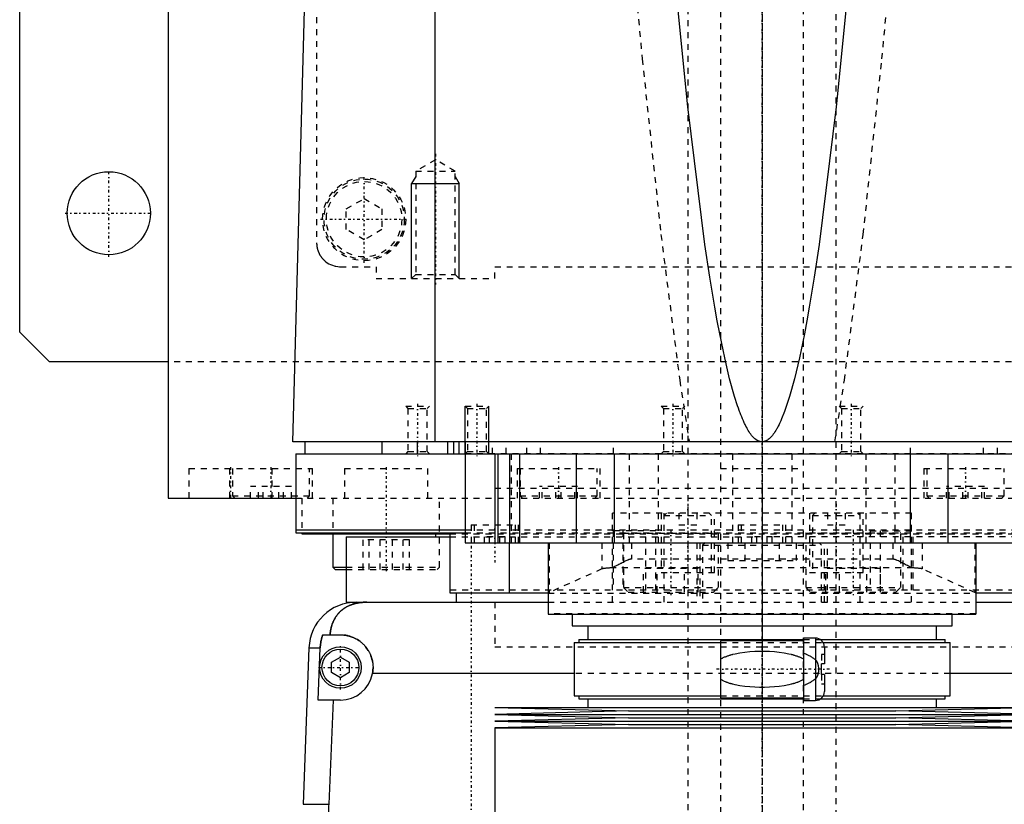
# Model space of a CAD drawing. Extents: x -125 to 125, y -123 to 447.
# Tile 2 of 9: x -125 to 41, y -27 to 106. Entities that reach past the tile are written whole.
import ezdxf

# ---------------------------------------------------------------- set-up
doc = ezdxf.new("R2010")
doc.units = 0
doc.linetypes.add('CENTER', pattern=[1.5, 0.45, -0.5, 0.05, -0.5])
doc.linetypes.add('DASHED', pattern=[2, 1, -1])
for name, color, linetype in [('AM_0', 7, 'CONTINUOUS'), ('AM_10', 7, 'CONTINUOUS'), ('AM_3', 7, 'DASHED'), ('AM_7', 7, 'CENTER')]:
    doc.layers.add(name, color=color, linetype=linetype)

msp = doc.modelspace()

# ---------------------------------------------------------------- linework, layer by layer
at = {"layer": 'AM_0', "color": 7, "linetype": 'CONTINUOUS'}
for p, q in [((-125, 53), (-125, 383)), ((-100, 363), (-100, 25)), ((-55.06, 34.5), (-55.06, 116.6)), ((-79, 34.5), (-76.83, 115.63)), ((-120, 48), (-125, 53)), ((-100, 48), (-120, 48)), ((79, 34.5), (-79, 34.5)), ((-77, 34.5), (-77, 32.5)), ((-64, 34.5), (-64, 32.5)), ((-58, 32.5), (-58, 34.5)), ((-52.9, 32.5), (-52.9, 34.5)), ((-51.9, 32.5), (-51.9, 34.5)), ((-51, 32.5), (-51, 34.5)), ((-50, 34.5), (-50, 17.5)), ((-78.5, 32.5), (78.5, 32.5)), ((-78.5, 32.5), (-78.5, 19.2)), ((-45, 32.5), (-45, 17.5)), ((-44.5, 32.5), (-44.5, 17.5)), ((-42.5, 32.5), (-42.5, 17.5)), ((-40.83, 32.5), (-40.83, 17.5)), ((-31.31, 32.5), (-31.31, 17.5)), ((-24.92, 32.5), (-24.92, 17.5)), ((24.92, 32.5), (24.92, 17.5)), ((31.31, 32.5), (31.31, 17.5)), ((-100, 25), (-78.56, 25)), ((-88.79, 25.01), (-88.79, 25)), ((-78.5, 19.7), (-50.02, 19.7)), ((-78.5, 19.2), (-50.02, 19.2)), ((-77.5, 19.2), (-77.5, 19)), ((-77.5, 19), (-52.56, 19)), ((-72.29, 19), (-72.29, 13.4)), ((-70, 18.5), (-70, 7.5)), ((-70, 18.5), (-52.56, 18.5)), ((-55, 19), (-55, 18.5)), ((-52.5, 9), (-52.5, 19.2)), ((-50, 17.5), (50, 17.5)), ((-42.5, 9), (-42.5, 17.5)), ((-36, 17.5), (-36, 5.5)), ((36, 17.5), (36, 5.5)), ((-72.29, 13.4), (-71.89, 13)), ((-72.29, 13.4), (-70.01, 13.4)), ((-71.89, 13), (-70, 13)), ((-36, 9), (-52.5, 9)), ((-51.5, 9), (-51.5, 7.5)), ((52.5, 9), (36, 9)), ((-70, 7.5), (-66.56, 7.5)), ((-68.3, 7.5), (-36, 7.5)), ((36, 7.5), (68.3, 7.5)), ((-36, 5.5), (36, 5.5)), ((-32, 5.5), (-32, 3.5)), ((32, 3.5), (32, 5.5)), ((-32, 3.5), (32, 3.5)), ((-29.35, 3.5), (-29.35, 1.2)), ((29.35, 1.2), (29.35, 3.5)), ((-73.97, 2), (-71, 2)), ((-31.65, 0.7), (-31.65, -8.3)), ((-31.65, 0.7), (-7, 0.7)), ((-30.85, 1.2), (-30.85, 0.7)), ((-30.85, 1.2), (7, 1.2)), ((7, 1), (-7, 1)), ((-7, 1), (-7, -8.6)), ((9, 1.45), (7, 1.45)), ((7, 1.45), (7, -9.05)), ((9, 1.45), (9, -9.05)), ((9.83, 1.2), (30.85, 1.2)), ((10.3, 0.7), (31.65, 0.7)), ((30.85, 0.7), (30.85, 1.2)), ((31.65, -8.3), (31.65, 0.7)), ((-76.29, -0.2), (-77.28, -26.54)), ((-76.29, -0.2), (-74.4, -0.2)), ((-74.75, -9), (-74.4, -0.2)), ((10.5, -0.05), (10.5, -2.9)), ((-72.5, -2.63), (-71, -1.77)), ((-72.5, -4.37), (-72.5, -2.63)), ((-71, -1.77), (-69.5, -2.63)), ((-69.5, -2.63), (-69.5, -4.37)), ((10, -4.7), (10, -2.9)), ((10.5, -2.9), (10, -2.9)), ((-71, -5.23), (-72.5, -4.37)), ((-69.5, -4.37), (-71, -5.23)), ((-31.65, -4.5), (-65.59, -4.5)), ((10.5, -4.7), (10, -4.7)), ((10.5, -4.7), (10.5, -7.55)), ((65.59, -4.5), (31.65, -4.5)), ((-71, -9), (-74.75, -9)), ((-72.2, -9), (-72.97, -26.54)), ((-31.65, -8.3), (-7, -8.3)), ((-30.85, -8.3), (-30.85, -8.8)), ((-30.85, -8.8), (7, -8.8)), ((-29.35, -8.8), (-29.35, -10.25)), ((-7, -8.6), (7, -8.6)), ((7, -9.05), (9, -9.05)), ((9.83, -8.8), (30.85, -8.8)), ((10.3, -8.3), (31.65, -8.3)), ((29.35, -10.25), (29.35, -8.8)), ((30.85, -8.8), (30.85, -8.3)), ((-45, -10.25), (-22.5, -10.82)), ((-45, -10.25), (45, -10.25)), ((-22.5, -10.82), (-45, -11.39)), ((-45, -11.39), (-22.5, -11.96)), ((-45, -11.39), (45, -11.39)), ((-22.5, -10.82), (22.5, -10.82)), ((22.5, -10.82), (45, -10.25)), ((45, -11.39), (22.5, -10.82)), ((22.5, -11.96), (45, -11.39)), ((-22.5, -11.96), (-45, -12.53)), ((-45, -12.53), (-22.5, -13.1)), ((-45, -12.53), (45, -12.53)), ((-22.5, -13.1), (-45, -13.67)), ((-22.5, -11.96), (22.5, -11.96)), ((-22.5, -13.1), (22.5, -13.1)), ((45, -12.53), (22.5, -11.96)), ((22.5, -13.1), (45, -12.53)), ((45, -13.67), (22.5, -13.1)), ((-45, -13.67), (-45, -30.25)), ((-45, -13.67), (45, -13.67)), ((-77.28, -26.54), (-72.97, -26.54))]:
    msp.add_line(p, q, dxfattribs=at)
for points in [[(0, 34.5, 0), (-0.01, 34.5, 0), (-0.04, 34.5, 0), (-0.06, 34.5, 0), (-0.07, 34.5, 0), (-0.08, 34.5, 0), (-0.11, 34.5, 0), (-0.13, 34.51, 0), (-0.15, 34.51, 0), (-0.18, 34.51, 0), (-0.2, 34.51, 0), (-0.21, 34.52, 0), (-0.22, 34.52, 0), (-0.25, 34.52, 0), (-0.27, 34.53, 0), (-0.29, 34.53, 0), (-0.32, 34.54, 0), (-0.34, 34.54, 0), (-0.35, 34.54, 0), (-0.36, 34.55, 0), (-0.39, 34.55, 0), (-0.41, 34.56, 0), (-0.42, 34.56, 0), (-0.43, 34.57, 0), (-0.46, 34.57, 0), (-0.48, 34.58, 0), (-0.49, 34.59, 0), (-0.5, 34.59, 0), (-0.53, 34.6, 0), (-0.55, 34.61, 0), (-0.57, 34.62, 0), (-0.6, 34.63, 0), (-0.62, 34.64, 0), (-0.63, 34.64, 0), (-0.64, 34.65, 0), (-0.67, 34.66, 0), (-0.69, 34.67, 0), (-0.71, 34.68, 0), (-0.74, 34.69, 0), (-0.76, 34.71, 0), (-0.77, 34.71, 0), (-0.78, 34.72, 0), (-0.81, 34.73, 0), (-0.83, 34.74, 0), (-0.85, 34.76, 0), (-0.88, 34.77, 0), (-0.9, 34.79, 0), (-0.91, 34.8, 0), (-0.92, 34.8, 0), (-0.95, 34.82, 0), (-0.97, 34.83, 0), (-1.05, 34.89, 0), (-1.19, 35.01, 0), (-1.26, 35.07, 0), (-1.33, 35.13, 0), (-1.47, 35.27, 0), (-1.61, 35.43, 0), (-1.75, 35.59, 0), (-1.89, 35.78, 0), (-2.03, 35.97, 0), (-2.1, 36.07, 0), (-2.17, 36.18, 0), (-2.31, 36.41, 0), (-2.45, 36.64, 0), (-2.52, 36.77, 0), (-2.59, 36.89, 0), (-2.73, 37.16, 0), (-2.87, 37.44, 0), (-2.94, 37.59, 0), (-3.01, 37.73, 0), (-3.15, 38.04, 0), (-3.29, 38.36, 0), (-3.43, 38.7, 0), (-3.57, 39.05, 0), (-3.71, 39.41, 0), (-3.78, 39.6, 0), (-3.85, 39.79, 0), (-3.99, 40.18, 0), (-4.13, 40.59, 0), (-4.62, 42.12, 0), (-5.46, 45.14, 0), (-6.29, 48.66, 0), (-7.13, 52.68, 0), (-7.54, 54.88, 0), (-7.96, 57.2, 0), (-8.79, 62.22, 0), (-9.62, 67.74, 0), (-12.5, 90.94, 0), (-14.95, 115.63, 0)], [(14.95, 115.63, 0), (12.5, 90.94, 0), (9.62, 67.74, 0), (8.79, 62.22, 0), (7.96, 57.2, 0), (7.54, 54.88, 0), (7.13, 52.68, 0), (6.29, 48.66, 0), (5.46, 45.14, 0), (4.62, 42.12, 0), (3.78, 39.6, 0), (3.29, 38.36, 0), (3.15, 38.04, 0), (3.01, 37.73, 0), (2.94, 37.59, 0), (2.87, 37.44, 0), (2.73, 37.16, 0), (2.59, 36.89, 0), (2.52, 36.77, 0), (2.45, 36.64, 0), (2.31, 36.41, 0), (2.17, 36.18, 0), (2.1, 36.07, 0), (2.03, 35.97, 0), (1.89, 35.78, 0), (1.75, 35.59, 0), (1.61, 35.43, 0), (1.47, 35.27, 0), (1.33, 35.13, 0), (1.26, 35.07, 0), (1.19, 35.01, 0), (1.05, 34.89, 0), (0.91, 34.8, 0), (0.83, 34.74, 0), (0.81, 34.73, 0), (0.78, 34.72, 0), (0.77, 34.71, 0), (0.76, 34.71, 0), (0.74, 34.69, 0), (0.71, 34.68, 0), (0.69, 34.67, 0), (0.67, 34.66, 0), (0.64, 34.65, 0), (0.63, 34.64, 0), (0.62, 34.64, 0), (0.6, 34.63, 0), (0.57, 34.62, 0), (0.55, 34.61, 0), (0.53, 34.6, 0), (0.5, 34.59, 0), (0.49, 34.59, 0), (0.48, 34.58, 0), (0.46, 34.57, 0), (0.43, 34.57, 0), (0.42, 34.56, 0), (0.41, 34.56, 0), (0.39, 34.55, 0), (0.36, 34.55, 0), (0.35, 34.54, 0), (0.34, 34.54, 0), (0.32, 34.54, 0), (0.29, 34.53, 0), (0.27, 34.53, 0), (0.25, 34.52, 0), (0.22, 34.52, 0), (0.21, 34.52, 0), (0.2, 34.51, 0), (0.18, 34.51, 0), (0.15, 34.51, 0), (0.13, 34.51, 0), (0.11, 34.5, 0), (0.08, 34.5, 0), (0.07, 34.5, 0), (0.06, 34.5, 0), (0.04, 34.5, 0), (0.01, 34.5, 0), (0, 34.5, 0)], [(-66.56, 7.5, 0), (-66.61, 7.5, 0), (-66.7, 7.5, 0), (-66.8, 7.5, 0), (-66.84, 7.5, 0), (-66.89, 7.49, 0), (-66.98, 7.49, 0), (-67.08, 7.49, 0), (-67.17, 7.48, 0), (-67.26, 7.47, 0), (-67.35, 7.47, 0), (-67.4, 7.46, 0), (-67.45, 7.46, 0), (-67.54, 7.45, 0), (-67.63, 7.44, 0), (-67.72, 7.42, 0), (-67.82, 7.41, 0), (-67.91, 7.4, 0), (-67.95, 7.39, 0), (-68, 7.38, 0), (-68.09, 7.37, 0), (-68.18, 7.35, 0), (-68.23, 7.34, 0), (-68.27, 7.33, 0), (-68.36, 7.31, 0), (-68.45, 7.29, 0), (-68.49, 7.28, 0), (-68.53, 7.27, 0), (-68.62, 7.24, 0), (-68.71, 7.22, 0), (-68.79, 7.2, 0), (-68.88, 7.17, 0), (-68.96, 7.14, 0), (-69, 7.13, 0), (-69.04, 7.11, 0), (-69.13, 7.08, 0), (-69.21, 7.05, 0), (-69.29, 7.02, 0), (-69.37, 6.99, 0), (-69.45, 6.96, 0), (-69.49, 6.94, 0), (-69.53, 6.92, 0), (-69.6, 6.89, 0), (-69.68, 6.85, 0), (-69.76, 6.81, 0), (-69.83, 6.77, 0), (-69.91, 6.74, 0), (-69.94, 6.72, 0), (-69.98, 6.69, 0), (-70.05, 6.65, 0), (-70.12, 6.61, 0), (-70.19, 6.57, 0), (-70.26, 6.52, 0), (-70.33, 6.48, 0), (-70.37, 6.46, 0), (-70.4, 6.43, 0), (-70.47, 6.39, 0), (-70.53, 6.34, 0), (-70.6, 6.29, 0), (-70.66, 6.24, 0), (-70.72, 6.19, 0), (-70.75, 6.17, 0), (-70.78, 6.14, 0), (-70.84, 6.09, 0), (-70.9, 6.04, 0), (-70.93, 6.01, 0), (-70.96, 5.98, 0), (-71.02, 5.93, 0), (-71.08, 5.87, 0), (-71.1, 5.85, 0), (-71.13, 5.82, 0), (-71.19, 5.76, 0), (-71.24, 5.71, 0), (-71.29, 5.65, 0), (-71.34, 5.59, 0), (-71.4, 5.53, 0), (-71.42, 5.5, 0), (-71.45, 5.47, 0), (-71.5, 5.41, 0), (-71.54, 5.35, 0), (-71.59, 5.28, 0), (-71.64, 5.22, 0), (-71.68, 5.16, 0), (-71.71, 5.12, 0), (-71.73, 5.09, 0), (-71.77, 5.02, 0), (-71.82, 4.96, 0), (-71.86, 4.89, 0), (-71.9, 4.82, 0), (-71.94, 4.75, 0), (-71.96, 4.72, 0), (-71.98, 4.68, 0), (-72.02, 4.61, 0), (-72.06, 4.54, 0), (-72.1, 4.46, 0), (-72.13, 4.39, 0), (-72.17, 4.32, 0), (-72.18, 4.28, 0), (-72.2, 4.24, 0), (-72.24, 4.16, 0), (-72.27, 4.09, 0), (-72.3, 4.01, 0), (-72.33, 3.93, 0), (-72.36, 3.85, 0), (-72.37, 3.81, 0), (-72.39, 3.77, 0), (-72.42, 3.69, 0), (-72.44, 3.61, 0), (-72.46, 3.57, 0), (-72.47, 3.52, 0), (-72.49, 3.44, 0), (-72.52, 3.36, 0), (-72.53, 3.32, 0), (-72.54, 3.27, 0), (-72.56, 3.19, 0), (-72.58, 3.1, 0), (-72.6, 3.02, 0), (-72.62, 2.93, 0), (-72.63, 2.84, 0), (-72.64, 2.8, 0), (-72.65, 2.76, 0), (-72.66, 2.67, 0), (-72.68, 2.58, 0), (-72.72, 2.27, 0), (-72.74, 2, 0)], [(-74.4, -0.2, 0), (-74.39, -0.14, 0), (-74.39, -0.02, 0), (-74.38, 0.1, 0), (-74.37, 0.16, 0), (-74.37, 0.23, 0), (-74.35, 0.35, 0), (-74.34, 0.47, 0), (-74.32, 0.6, 0), (-74.3, 0.72, 0), (-74.28, 0.85, 0), (-74.27, 0.91, 0), (-74.26, 0.97, 0), (-74.23, 1.1, 0), (-74.2, 1.22, 0), (-74.17, 1.34, 0), (-74.14, 1.47, 0), (-74.1, 1.59, 0), (-74.09, 1.65, 0), (-74.07, 1.71, 0), (-74.03, 1.83, 0), (-73.99, 1.94, 0), (-73.97, 2, 0)], [(-71, 2, 0), (-70.96, 2, 0), (-70.87, 2, 0), (-70.78, 2, 0), (-70.73, 1.99, 0), (-70.69, 1.99, 0), (-70.6, 1.99, 0), (-70.51, 1.98, 0), (-70.42, 1.97, 0), (-70.33, 1.96, 0), (-70.24, 1.95, 0), (-70.19, 1.94, 0), (-70.15, 1.93, 0), (-70.06, 1.92, 0), (-69.97, 1.9, 0), (-69.88, 1.88, 0), (-69.79, 1.86, 0), (-69.7, 1.84, 0), (-69.65, 1.83, 0), (-69.61, 1.82, 0), (-69.52, 1.8, 0), (-69.43, 1.77, 0), (-69.38, 1.76, 0), (-69.34, 1.74, 0), (-69.25, 1.72, 0), (-69.17, 1.69, 0), (-69.12, 1.67, 0), (-69.08, 1.65, 0), (-68.99, 1.62, 0), (-68.91, 1.59, 0), (-68.82, 1.55, 0), (-68.74, 1.51, 0), (-68.66, 1.48, 0), (-68.61, 1.46, 0), (-68.57, 1.44, 0), (-68.49, 1.39, 0), (-68.41, 1.35, 0), (-68.33, 1.31, 0), (-68.25, 1.26, 0), (-68.17, 1.22, 0), (-68.14, 1.2, 0), (-68.1, 1.17, 0), (-68.02, 1.12, 0), (-67.95, 1.07, 0), (-67.87, 1.02, 0), (-67.8, 0.97, 0), (-67.73, 0.92, 0), (-67.69, 0.89, 0), (-67.66, 0.87, 0), (-67.59, 0.81, 0), (-67.52, 0.76, 0), (-67.45, 0.7, 0), (-67.39, 0.65, 0), (-67.32, 0.59, 0), (-67.29, 0.56, 0), (-67.26, 0.53, 0), (-67.2, 0.47, 0), (-67.14, 0.41, 0), (-67.08, 0.35, 0), (-67.02, 0.29, 0), (-66.96, 0.23, 0), (-66.93, 0.2, 0), (-66.9, 0.17, 0), (-66.84, 0.1, 0), (-66.79, 0.04, 0), (-66.76, 0, 0), (-66.73, -0.03, 0), (-66.68, -0.1, 0), (-66.62, -0.17, 0), (-66.6, -0.2, 0), (-66.57, -0.24, 0), (-66.52, -0.31, 0), (-66.47, -0.38, 0), (-66.42, -0.45, 0), (-66.37, -0.53, 0), (-66.32, -0.6, 0), (-66.3, -0.64, 0), (-66.28, -0.68, 0), (-66.23, -0.76, 0), (-66.19, -0.83, 0), (-66.15, -0.91, 0), (-66.11, -0.99, 0), (-66.06, -1.07, 0), (-66.05, -1.11, 0), (-66.03, -1.15, 0), (-65.99, -1.23, 0), (-65.95, -1.32, 0), (-65.92, -1.4, 0), (-65.88, -1.48, 0), (-65.85, -1.57, 0), (-65.84, -1.61, 0), (-65.82, -1.65, 0), (-65.79, -1.74, 0), (-65.76, -1.82, 0), (-65.74, -1.91, 0), (-65.71, -1.99, 0), (-65.69, -2.08, 0), (-65.68, -2.12, 0), (-65.66, -2.17, 0), (-65.64, -2.25, 0), (-65.62, -2.34, 0), (-65.61, -2.43, 0), (-65.59, -2.52, 0), (-65.57, -2.6, 0), (-65.57, -2.65, 0), (-65.56, -2.69, 0), (-65.55, -2.78, 0), (-65.54, -2.87, 0), (-65.53, -2.91, 0), (-65.53, -2.96, 0), (-65.52, -3.04, 0), (-65.51, -3.13, 0), (-65.51, -3.18, 0), (-65.51, -3.22, 0), (-65.5, -3.31, 0), (-65.5, -3.39, 0), (-65.5, -3.48, 0), (-65.5, -3.57, 0), (-65.5, -3.65, 0), (-65.5, -3.7, 0), (-65.51, -3.74, 0), (-65.51, -3.83, 0), (-65.52, -3.92, 0), (-65.52, -4.01, 0), (-65.53, -4.1, 0), (-65.54, -4.19, 0), (-65.55, -4.23, 0), (-65.55, -4.28, 0), (-65.57, -4.37, 0), (-65.58, -4.46, 0), (-65.59, -4.5, 0)], [(-72.97, -26.54, 0), (-72.99, -26.87, 0), (-73.01, -27.51, 0), (-73.02, -28.16, 0), (-73.02, -28.47, 0), (-73.02, -28.79, 0), (-73.02, -29.43, 0), (-73, -30.07, 0), (-72.98, -30.72, 0), (-72.96, -31.37, 0), (-72.92, -32.03, 0), (-72.9, -32.36, 0), (-72.87, -32.69, 0), (-72.82, -33.35, 0), (-72.75, -34.02, 0), (-72.68, -34.69, 0), (-72.59, -35.36, 0), (-72.5, -36.04, 0), (-72.45, -36.38, 0), (-72.4, -36.71, 0), (-72.29, -37.39, 0), (-72.17, -38.06, 0), (-72.1, -38.4, 0)]]:
    msp.add_polyline3d(points, dxfattribs=at)
for centre, radius in [((-110, 73), 7), ((-71, -3.5), 3.5), ((-71, -3.5), 3.1)]:
    msp.add_circle(centre, radius, dxfattribs=at)
for centre, radius, start, end in [((-68.3, -0.5), 8, 90, 177.861), ((9, -0.05), 1.5, 0, 90), ((-71, -3.5), 5.5, 270, 349.5243), ((9, -7.55), 1.5, 270, 0)]:
    msp.add_arc(centre, radius, start, end, dxfattribs=at)
at = {"layer": 'AM_10', "color": 7, "linetype": 'CONTINUOUS'}
for p, q in [((-58.32, 79.17), (-59, 78)), ((-59, 62), (-59, 78)), ((-59, 78), (-51, 78)), ((-51.68, 79.17), (-51, 78)), ((-51, 62), (-51, 78)), ((-50, 32.5), (-50, 40.5)), ((-46, 32.5), (-46, 40.5))]:
    msp.add_line(p, q, dxfattribs=at)
at = {"layer": 'AM_3', "color": 6, "linetype": 'DASHED'}
for p, q in [((-7, 421), (-7, -97.5)), ((7, -97.5), (7, 421)), ((-12.5, 405.5), (-12.5, -56.5)), ((12.5, -56.5), (12.5, 405.5)), ((-75, 380), (-75, 68)), ((-55, 82), (-58.32, 80.08)), ((-51.68, 80.08), (-55, 82)), ((-58.32, 80.08), (-58.32, 62.68)), ((-58.32, 80.08), (-51.68, 80.08)), ((-51.68, 62.68), (-51.68, 80.08)), ((-70, 73.73), (-67, 75.46)), ((-67, 75.46), (-64, 73.73)), ((-70, 70.27), (-70, 73.73)), ((-64, 73.73), (-64, 70.27)), ((-67, 68.54), (-70, 70.27)), ((-64, 70.27), (-67, 68.54)), ((-71, 64), (-65, 64)), ((-65, 64), (-65, 62)), ((-45, 62), (-45, 64)), ((-45, 64), (45, 64)), ((-65, 62), (-45, 62)), ((-58.32, 62.68), (-59, 62)), ((-58.32, 62.68), (-51.68, 62.68)), ((-51, 62), (-51.68, 62.68)), ((100, 48), (-100, 48)), ((-60, 40.5), (-59.62, 40.12)), ((-60, 40.5), (-56, 40.5)), ((-59.62, 40.12), (-59.62, 32.88)), ((-59.62, 40.12), (-56.38, 40.12)), ((-56.38, 40.12), (-56, 40.5)), ((-56.38, 32.88), (-56.38, 40.12)), ((-50, 40.5), (-49.62, 40.12)), ((-50, 40.5), (-46, 40.5)), ((-49.62, 40.12), (-49.62, 32.88)), ((-49.62, 40.12), (-46.38, 40.12)), ((-46.38, 40.12), (-46, 40.5)), ((-46.38, 32.88), (-46.38, 40.12)), ((-17, 40.5), (-16.62, 40.12)), ((-17, 40.5), (-13, 40.5)), ((-16.62, 40.12), (-16.62, 32.88)), ((-16.62, 40.12), (-13.38, 40.12)), ((-13.38, 40.12), (-13, 40.5)), ((-13.38, 32.88), (-13.38, 40.12)), ((13, 40.5), (13.38, 40.12)), ((13, 40.5), (17, 40.5)), ((13.38, 40.12), (13.38, 32.88)), ((13.38, 40.12), (16.62, 40.12)), ((16.62, 40.12), (17, 40.5)), ((16.62, 32.88), (16.62, 40.12)), ((-45.38, 32.5), (-45.38, 34.5)), ((-43.08, 32.5), (-43.08, 34.5)), ((-39.62, 32.5), (-39.62, 34.5)), ((-37.31, 32.5), (-37.31, 34.5)), ((-25, 32.5), (-25, 34.5)), ((25, 32.5), (25, 34.5)), ((37.31, 32.5), (37.31, 34.5)), ((39.62, 32.5), (39.62, 34.5)), ((-59.62, 32.88), (-60, 32.5)), ((-59.62, 32.88), (-56.38, 32.88)), ((-56, 32.5), (-56.38, 32.88)), ((-49.62, 32.88), (-50, 32.5)), ((77, 32.5), (-50, 32.5)), ((-49.62, 32.88), (-46.38, 32.88)), ((-46, 32.5), (-46.38, 32.88)), ((-42.23, 32.5), (-42.23, 17.5)), ((-22.36, 32.5), (-22.36, 17.5)), ((-17.5, 32.5), (-17.5, 17.5)), ((-16.62, 32.88), (-17, 32.5)), ((-16.62, 32.88), (-13.38, 32.88)), ((-13, 32.5), (-13.38, 32.88)), ((-5, 32.5), (-5, 17.5)), ((5, 32.5), (5, 17.5)), ((13.38, 32.88), (13, 32.5)), ((13.38, 32.88), (16.62, 32.88)), ((17, 32.5), (16.62, 32.88)), ((17.5, 32.5), (17.5, 17.5)), ((22.36, 32.5), (22.36, 17.5)), ((-96.5, 30), (-96.5, 25)), ((-96.5, 30), (-75.69, 30)), ((-89.69, 30), (-89.69, 25)), ((-89.19, 30), (-89.19, 25.4)), ((-82.5, 25), (-82.5, 30)), ((-76.19, 25.4), (-76.19, 30)), ((-75.69, 25), (-75.69, 30)), ((-70.29, 30), (-70.29, 25)), ((-70.29, 30), (-56.29, 30)), ((-56.29, 25), (-56.29, 30)), ((-41.25, 30), (-41.25, 25)), ((-41.25, 30), (-27.25, 30)), ((-40.75, 30), (-40.75, 25.4)), ((-27.75, 25.4), (-27.75, 30)), ((-27.25, 25), (-27.25, 30)), ((-7, 30), (7, 30)), ((27.25, 30), (27.25, 25)), ((27.25, 30), (41.25, 30)), ((27.75, 30), (27.75, 25.4)), ((40.75, 25.4), (40.75, 30)), ((-86.12, 25), (-86.12, 27)), ((-79.25, 27), (-86.12, 27)), ((-84.8, 25), (-84.8, 27)), ((-84.01, 25), (-84.01, 27)), ((-81.36, 25), (-81.36, 27)), ((-80.58, 25), (-80.58, 27)), ((-79.25, 25), (-79.25, 27)), ((-45, 26.7), (45, 26.7)), ((-45, 26.7), (0, 26.7)), ((-37.45, 25), (-37.45, 27)), ((-31.05, 27), (-37.45, 27)), ((-37, 25), (-37, 27)), ((-34.7, 25), (-34.7, 27)), ((-33.8, 25), (-33.8, 27)), ((-31.5, 25), (-31.5, 27)), ((-31.05, 25), (-31.05, 27)), ((31.05, 25), (31.05, 27)), ((37.45, 27), (31.05, 27)), ((31.5, 25), (31.5, 27)), ((33.8, 25), (33.8, 27)), ((34.7, 25), (34.7, 27)), ((37, 25), (37, 27)), ((37.45, 25), (37.45, 27)), ((-89.19, 25.4), (-88.79, 25.01)), ((-89.19, 25.4), (-76.19, 25.4)), ((-78.56, 25), (78.56, 25)), ((-77.5, 25), (-77.5, 19.2)), ((-76.59, 25), (-76.19, 25.4)), ((-72.29, 25), (-72.29, 19)), ((-54.29, 13.4), (-54.29, 25)), ((-40.75, 25.4), (-40.35, 25)), ((-40.75, 25.4), (-27.75, 25.4)), ((-28.15, 25), (-27.75, 25.4)), ((27.75, 25.4), (28.15, 25)), ((27.75, 25.4), (40.75, 25.4)), ((40.35, 25), (40.75, 25.4)), ((-25.16, 7.5), (-25.16, 22.5)), ((25.16, 22.5), (-25.16, 22.5)), ((-17, 22.5), (-17, 12.5)), ((-16.1, 22.5), (-16.5, 22.1)), ((-16.5, 7.5), (-16.5, 22.5)), ((-16.5, 22.1), (-8.5, 22.1)), ((-14, 22.5), (-14, 20.5)), ((-11, 22.5), (-11, 20.5)), ((-8.5, 22.1), (-8.9, 22.5)), ((-8.5, 12.5), (-8.5, 22.1)), ((-8, 12.5), (-8, 22.5)), ((8, 22.5), (8, 12.5)), ((8.9, 22.5), (8.5, 22.1)), ((8.5, 22.1), (8.5, 12.5)), ((8.5, 22.1), (16.5, 22.1)), ((11, 22.5), (11, 20.5)), ((14, 22.5), (14, 20.5)), ((16.5, 22.1), (16.1, 22.5)), ((16.5, 7.5), (16.5, 22.5)), ((17, 12.5), (17, 22.5)), ((25.16, 7.5), (25.16, 22.5)), ((-49, 20.5), (-49, 17.5)), ((-49, 20.5), (-41, 20.5)), ((-48.5, 20.5), (-48.5, 17.5)), ((-41.5, 17.5), (-41.5, 20.5)), ((-41, 17.5), (-41, 20.5)), ((-14, 20.5), (-11, 20.5)), ((-4, 20.5), (-4, 17.5)), ((-4, 20.5), (4, 20.5)), ((-3.5, 20.5), (-3.5, 17.5)), ((3.5, 17.5), (3.5, 20.5)), ((4, 17.5), (4, 20.5)), ((11, 20.5), (14, 20.5)), ((-52.56, 19), (52.56, 19)), ((-52.56, 18.5), (-0.87, 18.5)), ((-50.02, 19.7), (50.02, 19.7)), ((-50.02, 19.2), (50.02, 19.2)), ((-43.27, 18.5), (-46.73, 18.5)), ((-46.73, 17.5), (-46.73, 18.5)), ((-45.87, 17.5), (-45.87, 18.5)), ((-44.13, 17.5), (-44.13, 18.5)), ((-43.27, 17.5), (-43.27, 18.5)), ((-25.09, 19.5), (-25.09, 9.5)), ((-17.89, 19.5), (-25.09, 19.5)), ((-23.43, 19.5), (-23.43, 9.5)), ((-23.25, 19.2), (-23.35, 19.1)), ((-23.35, 19.1), (-23.35, 10)), ((-23.35, 19.1), (-7.35, 19.1)), ((-19.55, 9.5), (-19.55, 19.5)), ((-17.89, 9.5), (-17.89, 19.5)), ((-7.35, 19.1), (-7.45, 19.2)), ((-7.35, 10), (-7.35, 19.1)), ((1.73, 18.5), (-1.73, 18.5)), ((-1.73, 17.5), (-1.73, 18.5)), ((-0.87, 17.5), (-0.87, 18.5)), ((0.87, 17.5), (0.87, 18.5)), ((55, 18.5), (0.87, 18.5)), ((1.73, 17.5), (1.73, 18.5)), ((7.45, 19.2), (7.35, 19.1)), ((7.35, 19.1), (7.35, 10)), ((7.35, 19.1), (23.35, 19.1)), ((18.23, 19.5), (18.23, 9.5)), ((18.23, 19.5), (25.44, 19.5)), ((19.89, 19.5), (19.89, 9.5)), ((23.35, 19.1), (23.25, 19.2)), ((23.35, 10), (23.35, 19.1)), ((23.77, 9.5), (23.77, 19.5)), ((25.44, 9.5), (25.44, 19.5)), ((-67.19, 13), (-67.19, 18)), ((-59.38, 18), (-67.19, 18)), ((-66.14, 13), (-66.14, 18)), ((-64.33, 13), (-64.33, 18)), ((-62.24, 13), (-62.24, 18)), ((-60.43, 13), (-60.43, 18)), ((-59.38, 13), (-59.38, 18)), ((-35.82, 17.5), (-35.82, 9.14)), ((-26.96, 17.5), (-26.96, 13.1)), ((-22, 17.5), (-22, 14.74)), ((-11, 17.5), (-11, 7.5)), ((-10.5, 17.5), (-10.5, 7.5)), ((-9.6, 17.5), (-10, 17.1)), ((-10, 17.1), (-10, 7.5)), ((-10, 17.1), (10, 17.1)), ((-5.77, 17.5), (-5.77, 14.5)), ((-2.89, 17.5), (-2.89, 14.5)), ((2.89, 17.5), (2.89, 14.5)), ((5.77, 17.5), (5.77, 14.5)), ((10, 17.1), (9.6, 17.5)), ((10, 7.5), (10, 17.1)), ((10.5, 7.5), (10.5, 17.5)), ((11, 7.5), (11, 17.5)), ((22, 17.5), (22, 14.74)), ((26.96, 17.5), (26.96, 13.1)), ((35.82, 17.5), (35.82, 9.14)), ((-70.01, 13.4), (-54.29, 13.4)), ((-54.69, 13), (-54.29, 13.4)), ((25.41, 13.27), (-25.41, 13.27)), ((22, 14.74), (-22, 14.74)), ((-5.77, 14.5), (5.77, 14.5)), ((-70, 13), (-54.69, 13)), ((-26.96, 13.1), (-35.82, 9.14)), ((-19.97, 9.2), (-19.97, 13.2)), ((-10.73, 13.2), (-19.97, 13.2)), ((-17.66, 9.2), (-17.66, 13.2)), ((-17, 12.5), (-8, 12.5)), ((-13.04, 9.2), (-13.04, 13.2)), ((-10.73, 9.2), (-10.73, 13.2)), ((8, 12.5), (17, 12.5)), ((10.73, 9.2), (10.73, 13.2)), ((19.97, 13.2), (10.73, 13.2)), ((13.04, 9.2), (13.04, 13.2)), ((17.66, 9.2), (17.66, 13.2)), ((19.97, 9.2), (19.97, 13.2)), ((35.82, 9.14), (26.96, 13.1)), ((-23.35, 10), (-22.55, 9.2)), ((-23.35, 10), (-7.35, 10)), ((-8.15, 9.2), (-7.35, 10)), ((7.35, 10), (8.15, 9.2)), ((7.35, 10), (23.35, 10)), ((22.55, 9.2), (23.35, 10)), ((52.5, 9.5), (-52.5, 9.5)), ((-36, 9), (36, 9)), ((-22.55, 9.2), (-8.15, 9.2)), ((8.15, 9.2), (22.55, 9.2)), ((-45, 7.5), (-45, 0)), ((-45, 7.5), (-45, 0)), ((-36, 7.5), (36, 7.5)), ((36, 5.52), (-36, 5.52)), ((-45, 0), (0, 0)), ((-7, 0.7), (10.3, 0.7)), ((0, 0), (45, 0)), ((7, 1.2), (9.83, 1.2)), ((10, -1.3), (10, -2.9)), ((10.5, -1.3), (10, -1.3)), ((31.65, -4.5), (-31.65, -4.5)), ((10, -4.7), (10, -6.3)), ((10.5, -6.3), (10, -6.3)), ((-7, -8.3), (10.3, -8.3)), ((7, -8.8), (9.83, -8.8))]:
    msp.add_line(p, q, dxfattribs=at)
for points in [[(-21.74, 115.63, 0), (-20.18, 98.98, 0), (-17.03, 69.41, 0), (-13.86, 44.87, 0), (-12.26, 34.5, 0)], [(12.26, 34.5, 0), (13.86, 44.87, 0), (17.03, 69.41, 0), (20.18, 98.98, 0), (21.74, 115.63, 0)], [(-75, 68, 0), (-75, 67.97, 0), (-75, 67.9, 0), (-75, 67.83, 0), (-74.99, 67.79, 0), (-74.99, 67.76, 0), (-74.99, 67.69, 0), (-74.98, 67.62, 0), (-74.97, 67.55, 0), (-74.97, 67.48, 0), (-74.96, 67.41, 0), (-74.95, 67.38, 0), (-74.95, 67.34, 0), (-74.93, 67.27, 0), (-74.92, 67.21, 0), (-74.91, 67.14, 0), (-74.89, 67.07, 0), (-74.87, 67, 0), (-74.87, 66.97, 0), (-74.86, 66.94, 0), (-74.84, 66.87, 0), (-74.82, 66.81, 0), (-74.81, 66.77, 0), (-74.8, 66.74, 0), (-74.77, 66.68, 0), (-74.75, 66.61, 0), (-74.74, 66.58, 0), (-74.73, 66.55, 0), (-74.7, 66.49, 0), (-74.68, 66.43, 0), (-74.65, 66.37, 0), (-74.62, 66.31, 0), (-74.59, 66.25, 0), (-74.58, 66.22, 0), (-74.57, 66.19, 0), (-74.54, 66.13, 0), (-74.51, 66.07, 0), (-74.47, 66.02, 0), (-74.44, 65.96, 0), (-74.41, 65.91, 0), (-74.39, 65.88, 0), (-74.38, 65.86, 0), (-74.34, 65.8, 0), (-74.31, 65.75, 0), (-74.27, 65.7, 0), (-74.24, 65.65, 0), (-74.2, 65.6, 0), (-74.19, 65.58, 0), (-74.17, 65.56, 0), (-74.13, 65.51, 0), (-74.1, 65.47, 0), (-74.06, 65.42, 0), (-74.02, 65.38, 0), (-73.99, 65.34, 0), (-73.97, 65.32, 0), (-73.95, 65.3, 0), (-73.91, 65.25, 0), (-73.87, 65.21, 0), (-73.83, 65.17, 0), (-73.79, 65.14, 0), (-73.75, 65.1, 0), (-73.73, 65.08, 0), (-73.71, 65.06, 0), (-73.67, 65.02, 0), (-73.63, 64.99, 0), (-73.61, 64.97, 0), (-73.48, 64.86, 0), (-73.21, 64.67, 0), (-72.94, 64.5, 0), (-72.65, 64.36, 0), (-72.35, 64.24, 0), (-72.05, 64.14, 0), (-71.9, 64.1, 0), (-71.75, 64.07, 0), (-71.45, 64.02, 0), (-71.15, 64, 0), (-71, 64, 0)], [(-25.41, 13.27, 0), (-25.48, 13.27, 0), (-25.61, 13.26, 0), (-25.74, 13.25, 0), (-25.81, 13.25, 0), (-25.87, 13.25, 0), (-25.99, 13.24, 0), (-26.1, 13.23, 0), (-26.2, 13.22, 0), (-26.3, 13.21, 0), (-26.4, 13.2, 0), (-26.44, 13.19, 0), (-26.49, 13.19, 0), (-26.57, 13.18, 0), (-26.64, 13.17, 0), (-26.71, 13.16, 0), (-26.77, 13.15, 0), (-26.82, 13.14, 0), (-26.85, 13.13, 0), (-26.87, 13.12, 0), (-26.91, 13.11, 0), (-26.94, 13.1, 0), (-26.96, 13.1, 0)], [(-22, 14.74, 0), (-22.02, 14.74, 0), (-22.06, 14.73, 0), (-22.1, 14.73, 0), (-22.12, 14.73, 0), (-22.14, 14.73, 0), (-22.18, 14.72, 0), (-22.21, 14.72, 0), (-22.25, 14.71, 0), (-22.29, 14.7, 0), (-22.32, 14.69, 0), (-22.34, 14.69, 0), (-22.36, 14.68, 0), (-22.39, 14.67, 0), (-22.43, 14.66, 0), (-22.46, 14.65, 0), (-22.5, 14.64, 0), (-22.53, 14.62, 0), (-22.55, 14.62, 0), (-22.57, 14.61, 0), (-22.6, 14.6, 0), (-22.64, 14.58, 0), (-22.65, 14.58, 0), (-22.75, 14.53, 0), (-22.95, 14.44, 0), (-23.15, 14.34, 0), (-23.34, 14.24, 0), (-23.53, 14.14, 0), (-23.72, 14.04, 0), (-23.82, 13.99, 0), (-23.91, 13.94, 0), (-24.1, 13.84, 0), (-24.29, 13.75, 0), (-24.47, 13.66, 0), (-24.65, 13.57, 0), (-24.82, 13.49, 0), (-24.91, 13.46, 0), (-25, 13.42, 0), (-25.16, 13.36, 0), (-25.33, 13.3, 0), (-25.41, 13.27, 0)], [(25.41, 13.27, 0), (25.33, 13.3, 0), (25.16, 13.36, 0), (25, 13.42, 0), (24.91, 13.46, 0), (24.82, 13.49, 0), (24.65, 13.57, 0), (24.47, 13.66, 0), (24.29, 13.75, 0), (24.1, 13.84, 0), (23.91, 13.94, 0), (23.82, 13.99, 0), (23.72, 14.04, 0), (23.53, 14.14, 0), (23.34, 14.24, 0), (23.15, 14.34, 0), (22.95, 14.44, 0), (22.75, 14.53, 0), (22.65, 14.58, 0), (22.64, 14.58, 0), (22.6, 14.6, 0), (22.57, 14.61, 0), (22.55, 14.62, 0), (22.53, 14.62, 0), (22.5, 14.64, 0), (22.46, 14.65, 0), (22.43, 14.66, 0), (22.39, 14.67, 0), (22.36, 14.68, 0), (22.34, 14.69, 0), (22.32, 14.69, 0), (22.29, 14.7, 0), (22.25, 14.71, 0), (22.21, 14.72, 0), (22.18, 14.72, 0), (22.14, 14.73, 0), (22.12, 14.73, 0), (22.1, 14.73, 0), (22.06, 14.73, 0), (22.02, 14.74, 0), (22, 14.74, 0)], [(26.96, 13.1, 0), (26.94, 13.1, 0), (26.91, 13.11, 0), (26.87, 13.12, 0), (26.85, 13.13, 0), (26.82, 13.14, 0), (26.77, 13.15, 0), (26.71, 13.16, 0), (26.64, 13.17, 0), (26.57, 13.18, 0), (26.49, 13.19, 0), (26.44, 13.19, 0), (26.4, 13.2, 0), (26.3, 13.21, 0), (26.2, 13.22, 0), (26.1, 13.23, 0), (25.99, 13.24, 0), (25.87, 13.25, 0), (25.81, 13.25, 0), (25.74, 13.25, 0), (25.61, 13.26, 0), (25.48, 13.27, 0), (25.41, 13.27, 0)], [(-35.82, 9.14, 0), (-35.88, 9.12, 0), (-35.96, 9.06, 0), (-36, 9.01, 0), (-36, 8.99, 0)], [(36, 8.99, 0), (36, 9.01, 0), (35.96, 9.06, 0), (35.88, 9.12, 0), (35.82, 9.14, 0)], [(-72.74, 2, 0), (-72.74, 2.05, 0), (-72.73, 2.14, 0), (-72.72, 2.23, 0), (-72.72, 2.27, 0), (-72.71, 2.32, 0), (-72.7, 2.41, 0), (-72.69, 2.5, 0), (-72.68, 2.59, 0), (-72.66, 2.68, 0), (-72.65, 2.76, 0), (-72.64, 2.81, 0), (-72.63, 2.85, 0), (-72.61, 2.94, 0), (-72.6, 3.03, 0), (-72.58, 3.11, 0), (-72.56, 3.2, 0), (-72.54, 3.28, 0), (-72.52, 3.33, 0), (-72.51, 3.37, 0), (-72.49, 3.45, 0), (-72.46, 3.53, 0), (-72.45, 3.58, 0), (-72.44, 3.62, 0), (-72.41, 3.7, 0), (-72.39, 3.78, 0), (-72.37, 3.82, 0), (-72.36, 3.86, 0), (-72.33, 3.94, 0), (-72.3, 4.01, 0), (-72.27, 4.09, 0), (-72.23, 4.17, 0), (-72.2, 4.24, 0), (-72.18, 4.28, 0), (-72.17, 4.32, 0), (-72.13, 4.39, 0), (-72.1, 4.46, 0), (-72.06, 4.54, 0), (-72.02, 4.61, 0), (-71.98, 4.68, 0), (-71.96, 4.71, 0), (-71.94, 4.75, 0), (-71.9, 4.82, 0), (-71.86, 4.89, 0), (-71.82, 4.95, 0), (-71.78, 5.02, 0), (-71.73, 5.08, 0), (-71.71, 5.12, 0), (-71.69, 5.15, 0), (-71.64, 5.21, 0), (-71.6, 5.28, 0), (-71.55, 5.34, 0), (-71.5, 5.4, 0), (-71.45, 5.46, 0), (-71.43, 5.49, 0), (-71.4, 5.52, 0), (-71.35, 5.58, 0), (-71.3, 5.64, 0), (-71.25, 5.7, 0), (-71.19, 5.75, 0), (-71.14, 5.81, 0), (-71.11, 5.84, 0), (-71.08, 5.87, 0), (-71.03, 5.92, 0), (-70.97, 5.98, 0), (-70.94, 6, 0), (-70.91, 6.03, 0), (-70.85, 6.08, 0), (-70.79, 6.13, 0), (-70.76, 6.16, 0), (-70.73, 6.18, 0), (-70.67, 6.23, 0), (-70.6, 6.28, 0), (-70.54, 6.33, 0), (-70.47, 6.38, 0), (-70.41, 6.43, 0), (-70.37, 6.45, 0), (-70.34, 6.47, 0), (-70.27, 6.52, 0), (-70.2, 6.56, 0), (-70.13, 6.61, 0), (-70.06, 6.65, 0), (-69.99, 6.69, 0), (-69.95, 6.71, 0), (-69.91, 6.73, 0), (-69.84, 6.77, 0), (-69.76, 6.81, 0), (-69.69, 6.85, 0), (-69.61, 6.88, 0), (-69.53, 6.92, 0), (-69.5, 6.94, 0), (-69.46, 6.95, 0), (-69.38, 6.99, 0), (-69.3, 7.02, 0), (-69.22, 7.05, 0), (-69.13, 7.08, 0), (-69.05, 7.11, 0), (-69.01, 7.13, 0), (-68.97, 7.14, 0), (-68.89, 7.17, 0), (-68.8, 7.19, 0), (-68.72, 7.22, 0), (-68.63, 7.24, 0), (-68.54, 7.27, 0), (-68.5, 7.28, 0), (-68.46, 7.29, 0), (-68.37, 7.31, 0), (-68.28, 7.33, 0), (-68.23, 7.34, 0), (-68.19, 7.35, 0), (-68.1, 7.36, 0), (-68.01, 7.38, 0), (-67.96, 7.39, 0), (-67.91, 7.4, 0), (-67.82, 7.41, 0), (-67.73, 7.42, 0), (-67.64, 7.44, 0), (-67.55, 7.45, 0), (-67.45, 7.46, 0), (-67.41, 7.46, 0), (-67.36, 7.47, 0), (-67.27, 7.47, 0), (-67.17, 7.48, 0), (-67.08, 7.49, 0), (-66.99, 7.49, 0), (-66.89, 7.49, 0), (-66.85, 7.5, 0), (-66.8, 7.5, 0), (-66.7, 7.5, 0), (-66.61, 7.5, 0), (-66.56, 7.5, 0)], [(-73.97, 2, 0), (-73.99, 1.94, 0), (-74.03, 1.83, 0), (-74.07, 1.71, 0), (-74.09, 1.65, 0), (-74.1, 1.59, 0), (-74.14, 1.47, 0), (-74.17, 1.34, 0), (-74.2, 1.22, 0), (-74.23, 1.1, 0), (-74.26, 0.97, 0), (-74.27, 0.91, 0), (-74.28, 0.85, 0), (-74.3, 0.72, 0), (-74.32, 0.6, 0), (-74.34, 0.47, 0), (-74.35, 0.35, 0), (-74.37, 0.23, 0), (-74.37, 0.16, 0), (-74.38, 0.1, 0), (-74.39, -0.02, 0), (-74.39, -0.14, 0), (-74.4, -0.2, 0)], [(-7, -2.09, 0), (-6.95, -2.06, 0), (-6.84, -2, 0), (-6.74, -1.94, 0), (-6.68, -1.91, 0), (-6.63, -1.89, 0), (-6.52, -1.83, 0), (-6.41, -1.78, 0), (-6.3, -1.73, 0), (-6.18, -1.69, 0), (-6.07, -1.64, 0), (-6.01, -1.62, 0), (-5.95, -1.6, 0), (-5.83, -1.55, 0), (-5.71, -1.51, 0), (-5.59, -1.47, 0), (-5.47, -1.43, 0), (-5.35, -1.4, 0), (-5.29, -1.38, 0), (-5.23, -1.36, 0), (-5.1, -1.33, 0), (-4.97, -1.29, 0), (-4.91, -1.28, 0), (-4.52, -1.18, 0), (-3.72, -1.03, 0), (-2.9, -0.91, 0), (-2.07, -0.83, 0), (-1.24, -0.77, 0), (-0.41, -0.75, 0), (0, -0.74, 0), (0.41, -0.75, 0), (1.24, -0.77, 0), (2.07, -0.83, 0), (2.9, -0.91, 0), (3.72, -1.03, 0), (4.52, -1.18, 0), (4.91, -1.28, 0), (4.97, -1.29, 0), (5.1, -1.33, 0), (5.23, -1.36, 0), (5.29, -1.38, 0), (5.35, -1.4, 0), (5.47, -1.43, 0), (5.59, -1.47, 0), (5.71, -1.51, 0), (5.83, -1.55, 0), (5.95, -1.6, 0), (6.01, -1.62, 0), (6.07, -1.64, 0), (6.18, -1.69, 0), (6.3, -1.73, 0), (6.41, -1.78, 0), (6.52, -1.83, 0), (6.63, -1.89, 0), (6.68, -1.91, 0), (6.74, -1.94, 0), (6.84, -2, 0), (6.95, -2.06, 0), (7, -2.09, 0)], [(7, -1.07, 0), (7.06, -1.09, 0), (7.18, -1.14, 0), (7.31, -1.19, 0), (7.37, -1.21, 0), (7.43, -1.24, 0), (7.55, -1.29, 0), (7.67, -1.35, 0), (7.78, -1.41, 0), (7.9, -1.46, 0), (8.02, -1.53, 0), (8.07, -1.56, 0), (8.13, -1.59, 0), (8.24, -1.65, 0), (8.35, -1.72, 0), (8.46, -1.79, 0), (8.56, -1.86, 0), (8.66, -1.94, 0), (8.71, -1.98, 0), (8.76, -2.02, 0), (8.86, -2.1, 0), (8.95, -2.18, 0), (9, -2.22, 0)], [(9, -2.22, 0), (9.01, -2.23, 0), (9.02, -2.24, 0), (9.04, -2.26, 0), (9.05, -2.27, 0), (9.06, -2.28, 0), (9.07, -2.29, 0), (9.09, -2.31, 0), (9.1, -2.33, 0), (9.12, -2.35, 0), (9.13, -2.37, 0), (9.14, -2.38, 0), (9.15, -2.39, 0), (9.16, -2.41, 0), (9.18, -2.44, 0), (9.19, -2.46, 0), (9.2, -2.48, 0), (9.22, -2.51, 0), (9.22, -2.52, 0), (9.23, -2.53, 0), (9.24, -2.56, 0), (9.26, -2.58, 0), (9.26, -2.59, 0), (9.27, -2.61, 0), (9.28, -2.63, 0), (9.29, -2.66, 0), (9.3, -2.67, 0), (9.3, -2.69, 0), (9.32, -2.71, 0), (9.33, -2.74, 0), (9.34, -2.77, 0), (9.35, -2.8, 0), (9.36, -2.83, 0), (9.36, -2.84, 0), (9.37, -2.86, 0), (9.38, -2.89, 0), (9.39, -2.92, 0), (9.4, -2.95, 0), (9.41, -2.98, 0), (9.41, -3.02, 0), (9.42, -3.03, 0), (9.42, -3.05, 0), (9.43, -3.08, 0), (9.44, -3.11, 0), (9.44, -3.15, 0), (9.45, -3.18, 0), (9.46, -3.21, 0), (9.46, -3.23, 0), (9.46, -3.25, 0), (9.47, -3.28, 0), (9.47, -3.31, 0), (9.49, -3.43, 0), (9.5, -3.64, 0), (9.51, -3.74, 0), (9.51, -3.84, 0), (9.5, -4.04, 0), (9.48, -4.25, 0), (9.46, -4.37, 0), (9.45, -4.4, 0), (9.45, -4.43, 0), (9.44, -4.45, 0), (9.44, -4.47, 0), (9.43, -4.5, 0), (9.43, -4.53, 0), (9.42, -4.56, 0), (9.41, -4.6, 0), (9.4, -4.63, 0), (9.4, -4.65, 0), (9.39, -4.66, 0), (9.38, -4.7, 0), (9.37, -4.73, 0), (9.36, -4.76, 0), (9.35, -4.79, 0), (9.34, -4.83, 0), (9.33, -4.84, 0), (9.33, -4.86, 0), (9.31, -4.89, 0), (9.3, -4.92, 0), (9.3, -4.93, 0), (9.29, -4.95, 0), (9.27, -4.98, 0), (9.26, -5.01, 0), (9.25, -5.03, 0), (9.25, -5.04, 0), (9.23, -5.07, 0), (9.22, -5.1, 0), (9.2, -5.12, 0), (9.18, -5.15, 0), (9.17, -5.18, 0), (9.16, -5.19, 0), (9.15, -5.2, 0), (9.13, -5.23, 0), (9.12, -5.25, 0), (9.1, -5.27, 0), (9.08, -5.29, 0), (9.06, -5.31, 0), (9.05, -5.32, 0), (9.05, -5.33, 0), (9.03, -5.35, 0), (9.01, -5.37, 0), (9, -5.38, 0)], [(7, -5.51, 0), (6.95, -5.54, 0), (6.84, -5.6, 0), (6.74, -5.66, 0), (6.68, -5.69, 0), (6.63, -5.71, 0), (6.52, -5.77, 0), (6.41, -5.82, 0), (6.3, -5.87, 0), (6.18, -5.91, 0), (6.07, -5.96, 0), (6.01, -5.98, 0), (5.95, -6, 0), (5.83, -6.05, 0), (5.71, -6.09, 0), (5.59, -6.13, 0), (5.47, -6.17, 0), (5.35, -6.2, 0), (5.29, -6.22, 0), (5.23, -6.24, 0), (5.1, -6.27, 0), (4.97, -6.31, 0), (4.91, -6.32, 0), (4.52, -6.42, 0), (3.72, -6.57, 0), (2.9, -6.69, 0), (2.07, -6.77, 0), (1.24, -6.83, 0), (0.41, -6.85, 0), (0, -6.86, 0), (-0.41, -6.85, 0), (-1.24, -6.83, 0), (-2.07, -6.77, 0), (-2.9, -6.69, 0), (-3.72, -6.57, 0), (-4.52, -6.42, 0), (-4.91, -6.32, 0), (-4.97, -6.31, 0), (-5.1, -6.27, 0), (-5.23, -6.24, 0), (-5.29, -6.22, 0), (-5.35, -6.2, 0), (-5.47, -6.17, 0), (-5.59, -6.13, 0), (-5.71, -6.09, 0), (-5.83, -6.05, 0), (-5.95, -6, 0), (-6.01, -5.98, 0), (-6.07, -5.96, 0), (-6.18, -5.91, 0), (-6.3, -5.87, 0), (-6.41, -5.82, 0), (-6.52, -5.77, 0), (-6.63, -5.71, 0), (-6.68, -5.69, 0), (-6.74, -5.66, 0), (-6.84, -5.6, 0), (-6.95, -5.54, 0), (-7, -5.51, 0)], [(9, -5.38, 0), (8.95, -5.42, 0), (8.86, -5.5, 0), (8.76, -5.58, 0), (8.71, -5.62, 0), (8.66, -5.66, 0), (8.56, -5.74, 0), (8.46, -5.81, 0), (8.35, -5.88, 0), (8.24, -5.95, 0), (8.13, -6.01, 0), (8.07, -6.04, 0), (8.02, -6.07, 0), (7.9, -6.14, 0), (7.78, -6.19, 0), (7.67, -6.25, 0), (7.55, -6.31, 0), (7.43, -6.36, 0), (7.37, -6.39, 0), (7.31, -6.41, 0), (7.18, -6.46, 0), (7.06, -6.51, 0), (7, -6.53, 0)]]:
    msp.add_polyline3d(points, dxfattribs=at)
for radius in [7, 6.75, 6.35]:
    msp.add_circle((-67, 72), radius, dxfattribs=at)
msp.add_arc((-71, -3.5), 5.5, 349.5243, 90, dxfattribs=at)
at = {"layer": 'AM_7', "color": 4, "linetype": 'CENTER'}
for p, q in [((0, 446.93), (0, -123.42)), ((0, 422.43), (0, -18.4)), ((0, 247.5), (0, -82.5)), ((-55, 83), (-55, 61)), ((-110, 65.65), (-110, 80.35)), ((-67, 64.65), (-67, 79.35)), ((-117.35, 73), (-102.65, 73)), ((-74.35, 72), (-59.65, 72)), ((-58, 40.9), (-58, 32.1)), ((-48, 40.9), (-48, 32.1)), ((-15, 40.9), (-15, 32.1)), ((15, 40.9), (15, 32.1)), ((-89.5, 30.25), (-89.5, 24.75)), ((-82.69, 30.25), (-82.69, 24.75)), ((-63.29, 30.25), (-63.29, 12.4)), ((-34.25, 30.25), (-34.25, 24.75)), ((34.25, 30.25), (34.25, 24.75)), ((0, 27.07), (0, -0.38)), ((-12.5, 24.05), (-12.5, 11.95)), ((12.5, 24.05), (12.5, 11.95)), ((-45, 20.8), (-45, 14.2)), ((-15.35, 19.7), (-15.35, 8.7)), ((15.35, 19.7), (15.35, 8.7)), ((-49, 17), (-49, -82)), ((0, 5.19), (0, -31.94)), ((-71, -7.18), (-71, 0.18)), ((-74.67, -3.5), (-67.32, -3.5)), ((11.37, -3.8), (-7.88, -3.8))]:
    msp.add_line(p, q, dxfattribs=at)

doc.saveas('drawing.dxf')
